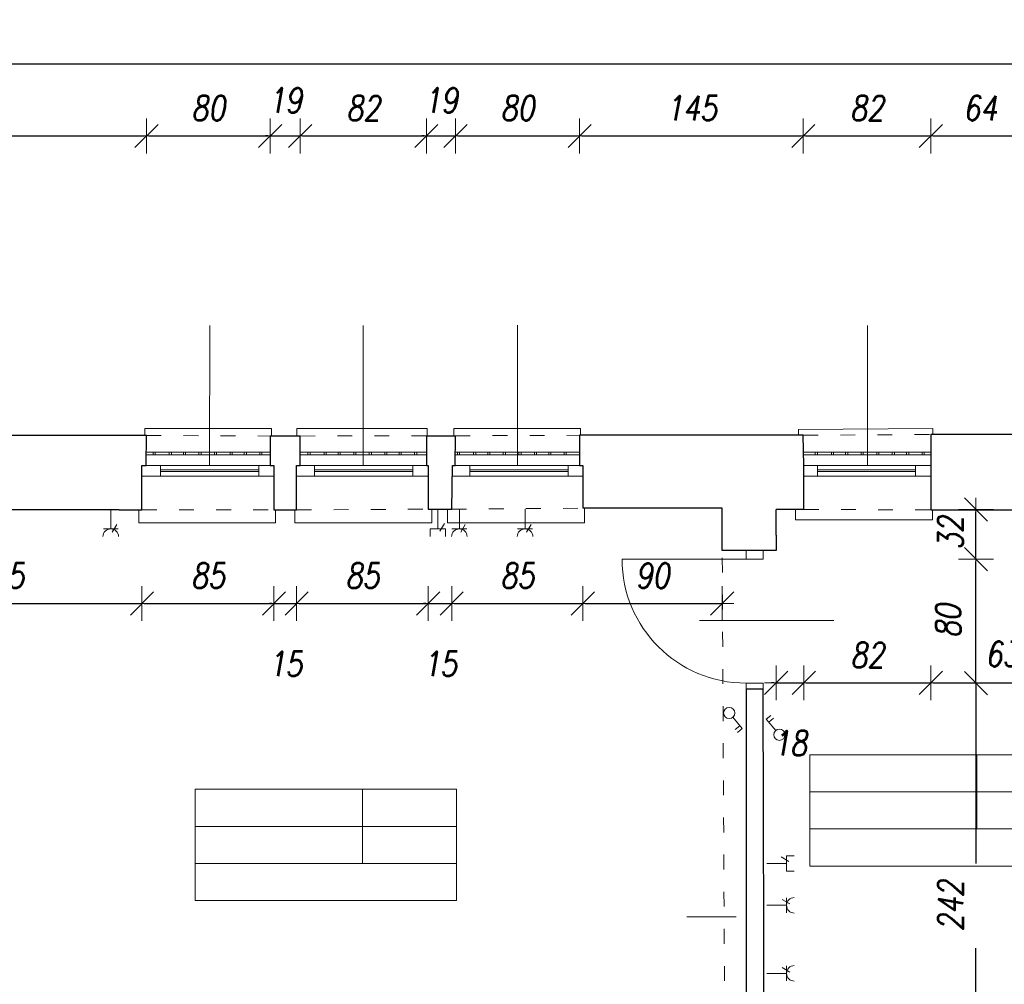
# Model space of a CAD drawing. Header units: millimetres. Extents: x -60479 to 14193, y -32440 to 949.
# Tile 27 of 68: x -54476 to -48108, y -5287 to 949. Entities that reach past the tile are written whole.
import ezdxf

# ---------------------------------------------------------------- set-up
doc = ezdxf.new("R2010")
doc.units = ezdxf.units.MM
doc.header["$LTSCALE"] = 8
doc.linetypes.add('ACAD_ISO03W100', pattern=[30, 12, -18])
doc.layers.get('Defpoints').update_dxf_attribs({"lineweight": 0})
for name, color, linetype, lineweight in [('A_DIMEN', 7, 'Continuous', 0), ('BAM_OPISY POWIERZCHNI', 40, 'Continuous', 0), ('instalacje', 6, 'Continuous', 0), ('parter_dzwi i okna', 3, 'Continuous', 0), ('parter_kraty', 8, 'Continuous', 0), ('parter_parapet', 6, 'Continuous', 0), ('parter_podciąg', 2, 'ACAD_ISO03W100', 0), ('parter_rzut', 7, 'Continuous', 30), ('RZUT_wymiarowanie', 2, 'Continuous', 0), ('wymiarowanie', 4, 'Continuous', 0)]:
    doc.layers.add(name, color=color, linetype=linetype, lineweight=lineweight)
doc.styles.add('ROMANS1', font='romans.shx', dxfattribs={"width": 0.8, "oblique": 10})
doc.dimstyles.new('NARCH100', dxfattribs={"dimscale": 100, "dimtxt": 1.6, "dimasz": 0.15, "dimexe": 0, "dimexo": 0, "dimgap": 1, "dimtad": 1, "dimdec": 0, "dimlfac": 0.1, "dimrnd": 1, "dimdsep": 46, "dimtxsty": 'ROMANS1', "dimblk": 'wym', "dimcen": -1.5, "dimse1": 1, "dimse2": 1, "dimclrd": 4, "dimclre": 4, "dimclrt": 3, "dimadec": 0, "dimazin": 0, "dimtfac": 0.04, "dimtdec": 0, "dimtmove": 2, "dimatfit": 3, "dimldrblk": 'wym', "dimfxl": 0, "dimtolj": 1, "dimarcsym": 0})

# ---------------------------------------------------------------- blocks, each defined once
blk = doc.blocks.new('wym')
at = {"layer": 'A_DIMEN', "color": 4, "ltscale": 100}
for p, q in [((-5, -5), (5, 5)), ((0, -7.5), (0, 7.5)), ((-5, 0), (5, 0))]:
    blk.add_line(p, q, dxfattribs=at)
blk = doc.blocks.new('*D12')
at = {"layer": 'Defpoints', "color": 0, "transparency": 16777216}
for p in [(-53656.2, 197.8), (-56027, -1738.3), (-53656.2, -1738.3)]:
    blk.add_point(p, dxfattribs=at)
at = {"layer": 'RZUT_wymiarowanie', "color": 4, "lineweight": -2, "transparency": 16777216}
blk.add_line((-56012, 197.8), (-53671.2, 197.8), dxfattribs=at)
at = {"layer": 'RZUT_wymiarowanie', "color": 4, "lineweight": -2, "transparency": 16777216, "xscale": 15, "yscale": 15, "zscale": 15, "rotation": 179.9999999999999}
blk.add_blockref('wym', (-56027, 197.8), dxfattribs=at)
at = {"layer": 'RZUT_wymiarowanie', "color": 4, "lineweight": -2, "transparency": 16777216, "xscale": 15, "yscale": 15, "zscale": 15}
blk.add_blockref('wym', (-53656.2, 197.8), dxfattribs=at)
at = {"layer": 'RZUT_wymiarowanie', "color": 3, "transparency": 16777216, "insert": (-54841.6, 377.8), "char_height": 160, "attachment_point": 5, "style": 'ROMANS1'}
blk.add_mtext('\\A1;237', dxfattribs=at)
blk = doc.blocks.new('*D13')
at = {"layer": 'Defpoints', "color": 0, "transparency": 16777216}
for p in [(-52855.9, 197.8), (-53656.2, -1738.3), (-52855.9, -1742.2)]:
    blk.add_point(p, dxfattribs=at)
at = {"layer": 'RZUT_wymiarowanie', "color": 4, "lineweight": -2, "transparency": 16777216}
blk.add_line((-53641.2, 197.8), (-52870.9, 197.8), dxfattribs=at)
at = {"layer": 'RZUT_wymiarowanie', "color": 4, "lineweight": -2, "transparency": 16777216, "xscale": 15, "yscale": 15, "zscale": 15, "rotation": 179.9999999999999}
blk.add_blockref('wym', (-53656.2, 197.8), dxfattribs=at)
at = {"layer": 'RZUT_wymiarowanie', "color": 4, "lineweight": -2, "transparency": 16777216, "xscale": 15, "yscale": 15, "zscale": 15}
blk.add_blockref('wym', (-52855.9, 197.8), dxfattribs=at)
at = {"layer": 'RZUT_wymiarowanie', "color": 3, "transparency": 16777216, "insert": (-53256.1, 377.8), "char_height": 160, "attachment_point": 5, "style": 'ROMANS1'}
blk.add_mtext('\\A1;80', dxfattribs=at)
blk = doc.blocks.new('*D14')
at = {"layer": 'Defpoints', "color": 0, "transparency": 16777216}
for p in [(-52661.5, 197.8), (-52855.9, -1742.2), (-52661.5, -1742.2)]:
    blk.add_point(p, dxfattribs=at)
at = {"layer": 'RZUT_wymiarowanie', "color": 4, "lineweight": -2, "transparency": 16777216}
for p, q in [((-52870.9, 197.8), (-52885.9, 197.8)), ((-52855.9, 197.8), (-52661.5, 197.8)), ((-52646.5, 197.8), (-52631.5, 197.8))]:
    blk.add_line(p, q, dxfattribs=at)
at = {"layer": 'RZUT_wymiarowanie', "color": 4, "lineweight": -2, "transparency": 16777216, "xscale": 15, "yscale": 15, "zscale": 15}
for p, rotation in [((-52855.9, 197.8), 359.9999999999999), ((-52661.5, 197.8), 179.9999999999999)]:
    blk.add_blockref('wym', p, dxfattribs=dict(at, rotation=rotation))
at = {"layer": 'RZUT_wymiarowanie', "color": 3, "transparency": 16777216, "insert": (-52758.7, 427.8), "char_height": 160, "attachment_point": 5, "style": 'ROMANS1'}
blk.add_mtext('\\A1;19', dxfattribs=at)
blk = doc.blocks.new('*D15')
at = {"layer": 'Defpoints', "color": 0, "transparency": 16777216}
for p in [(-51845.8, 197.8), (-52661.5, -1742.2), (-51845.8, -1740.7)]:
    blk.add_point(p, dxfattribs=at)
at = {"layer": 'RZUT_wymiarowanie', "color": 4, "lineweight": -2, "transparency": 16777216}
blk.add_line((-52646.5, 197.8), (-51860.8, 197.8), dxfattribs=at)
at = {"layer": 'RZUT_wymiarowanie', "color": 4, "lineweight": -2, "transparency": 16777216, "xscale": 15, "yscale": 15, "zscale": 15, "rotation": 179.9999999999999}
blk.add_blockref('wym', (-52661.5, 197.8), dxfattribs=at)
at = {"layer": 'RZUT_wymiarowanie', "color": 4, "lineweight": -2, "transparency": 16777216, "xscale": 15, "yscale": 15, "zscale": 15}
blk.add_blockref('wym', (-51845.8, 197.8), dxfattribs=at)
at = {"layer": 'RZUT_wymiarowanie', "color": 3, "transparency": 16777216, "insert": (-52253.7, 377.8), "char_height": 160, "attachment_point": 5, "style": 'ROMANS1'}
blk.add_mtext('\\A1;82', dxfattribs=at)
blk = doc.blocks.new('*D16')
at = {"layer": 'Defpoints', "color": 0, "transparency": 16777216}
for p in [(-51657.6, 197.8), (-51845.8, -1740.7), (-51657.6, -1740.7)]:
    blk.add_point(p, dxfattribs=at)
at = {"layer": 'RZUT_wymiarowanie', "color": 4, "lineweight": -2, "transparency": 16777216}
for p, q in [((-51860.8, 197.8), (-51875.8, 197.8)), ((-51845.8, 197.8), (-51657.6, 197.8)), ((-51642.6, 197.8), (-51627.6, 197.8))]:
    blk.add_line(p, q, dxfattribs=at)
at = {"layer": 'RZUT_wymiarowanie', "color": 4, "lineweight": -2, "transparency": 16777216, "xscale": 15, "yscale": 15, "zscale": 15}
for p, rotation in [((-51845.8, 197.8), 359.9999999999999), ((-51657.6, 197.8), 179.9999999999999)]:
    blk.add_blockref('wym', p, dxfattribs=dict(at, rotation=rotation))
at = {"layer": 'RZUT_wymiarowanie', "color": 3, "transparency": 16777216, "insert": (-51751.7, 427.8), "char_height": 160, "attachment_point": 5, "style": 'ROMANS1'}
blk.add_mtext('\\A1;19', dxfattribs=at)
blk = doc.blocks.new('*D17')
at = {"layer": 'Defpoints', "color": 0, "transparency": 16777216}
for p in [(-50854.9, 197.8), (-51657.6, -1740.7), (-50854.9, -1737.7)]:
    blk.add_point(p, dxfattribs=at)
at = {"layer": 'RZUT_wymiarowanie', "color": 4, "lineweight": -2, "transparency": 16777216}
blk.add_line((-51642.6, 197.8), (-50869.9, 197.8), dxfattribs=at)
at = {"layer": 'RZUT_wymiarowanie', "color": 4, "lineweight": -2, "transparency": 16777216, "xscale": 15, "yscale": 15, "zscale": 15, "rotation": 179.9999999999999}
blk.add_blockref('wym', (-51657.6, 197.8), dxfattribs=at)
at = {"layer": 'RZUT_wymiarowanie', "color": 4, "lineweight": -2, "transparency": 16777216, "xscale": 15, "yscale": 15, "zscale": 15}
blk.add_blockref('wym', (-50854.9, 197.8), dxfattribs=at)
at = {"layer": 'RZUT_wymiarowanie', "color": 3, "transparency": 16777216, "insert": (-51256.3, 377.8), "char_height": 160, "attachment_point": 5, "style": 'ROMANS1'}
blk.add_mtext('\\A1;80', dxfattribs=at)
blk = doc.blocks.new('*D18')
at = {"layer": 'Defpoints', "color": 0, "transparency": 16777216}
for p in [(-49408.4, 197.8), (-50854.9, -1737.7), (-49408.4, -1737.7)]:
    blk.add_point(p, dxfattribs=at)
at = {"layer": 'RZUT_wymiarowanie', "color": 4, "lineweight": -2, "transparency": 16777216}
blk.add_line((-50839.9, 197.8), (-49423.4, 197.8), dxfattribs=at)
at = {"layer": 'RZUT_wymiarowanie', "color": 4, "lineweight": -2, "transparency": 16777216, "xscale": 15, "yscale": 15, "zscale": 15, "rotation": 179.9999999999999}
blk.add_blockref('wym', (-50854.9, 197.8), dxfattribs=at)
at = {"layer": 'RZUT_wymiarowanie', "color": 4, "lineweight": -2, "transparency": 16777216, "xscale": 15, "yscale": 15, "zscale": 15}
blk.add_blockref('wym', (-49408.4, 197.8), dxfattribs=at)
at = {"layer": 'RZUT_wymiarowanie', "color": 3, "transparency": 16777216, "insert": (-50131.6, 377.8), "char_height": 160, "attachment_point": 5, "style": 'ROMANS1'}
blk.add_mtext('\\A1;145', dxfattribs=at)
blk = doc.blocks.new('*D19')
at = {"layer": 'Defpoints', "color": 0, "transparency": 16777216}
for p in [(-48583.8, 197.8), (-49408.4, -1737.7), (-48583.8, -1732.2)]:
    blk.add_point(p, dxfattribs=at)
at = {"layer": 'RZUT_wymiarowanie', "color": 4, "lineweight": -2, "transparency": 16777216}
blk.add_line((-49393.4, 197.8), (-48598.8, 197.8), dxfattribs=at)
at = {"layer": 'RZUT_wymiarowanie', "color": 4, "lineweight": -2, "transparency": 16777216, "xscale": 15, "yscale": 15, "zscale": 15, "rotation": 179.9999999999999}
blk.add_blockref('wym', (-49408.4, 197.8), dxfattribs=at)
at = {"layer": 'RZUT_wymiarowanie', "color": 4, "lineweight": -2, "transparency": 16777216, "xscale": 15, "yscale": 15, "zscale": 15}
blk.add_blockref('wym', (-48583.8, 197.8), dxfattribs=at)
at = {"layer": 'RZUT_wymiarowanie', "color": 3, "transparency": 16777216, "insert": (-48996.1, 377.8), "char_height": 160, "attachment_point": 5, "style": 'ROMANS1'}
blk.add_mtext('\\A1;82', dxfattribs=at)
blk = doc.blocks.new('*D20')
at = {"layer": 'Defpoints', "color": 0, "transparency": 16777216}
for p in [(-47944.6, 197.8), (-48583.8, -1732.2), (-47944.6, -1732.2)]:
    blk.add_point(p, dxfattribs=at)
at = {"layer": 'RZUT_wymiarowanie', "color": 4, "lineweight": -2, "transparency": 16777216}
blk.add_line((-48568.8, 197.8), (-47959.6, 197.8), dxfattribs=at)
at = {"layer": 'RZUT_wymiarowanie', "color": 4, "lineweight": -2, "transparency": 16777216, "xscale": 15, "yscale": 15, "zscale": 15, "rotation": 179.9999999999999}
blk.add_blockref('wym', (-48583.8, 197.8), dxfattribs=at)
at = {"layer": 'RZUT_wymiarowanie', "color": 4, "lineweight": -2, "transparency": 16777216, "xscale": 15, "yscale": 15, "zscale": 15}
blk.add_blockref('wym', (-47944.6, 197.8), dxfattribs=at)
at = {"layer": 'RZUT_wymiarowanie', "color": 3, "transparency": 16777216, "insert": (-48264.2, 377.8), "char_height": 160, "attachment_point": 5, "style": 'ROMANS1'}
blk.add_mtext('\\A1;64', dxfattribs=at)
blk = doc.blocks.new('*D119')
at = {"layer": 'Defpoints', "color": 0, "transparency": 16777216}
for p in [(-1456.7, 664.3), (-1456.7, -1693.8), (-56027, -1738.3)]:
    blk.add_point(p, dxfattribs=at)
at = {"layer": 'RZUT_wymiarowanie', "color": 4, "lineweight": -2, "transparency": 16777216}
blk.add_line((-56012, 664.3), (-1471.7, 664.3), dxfattribs=at)
at = {"layer": 'RZUT_wymiarowanie', "color": 4, "lineweight": -2, "transparency": 16777216, "xscale": 15, "yscale": 15, "zscale": 15, "rotation": 179.9999999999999}
blk.add_blockref('wym', (-56027, 664.3), dxfattribs=at)
at = {"layer": 'RZUT_wymiarowanie', "color": 4, "lineweight": -2, "transparency": 16777216, "xscale": 15, "yscale": 15, "zscale": 15}
blk.add_blockref('wym', (-1456.7, 664.3), dxfattribs=at)
at = {"layer": 'RZUT_wymiarowanie', "color": 3, "transparency": 16777216, "insert": (-28741.9, 844.3), "char_height": 160, "attachment_point": 5, "style": 'ROMANS1'}
blk.add_mtext('\\A1;5457', dxfattribs=at)
blk = doc.blocks.new('*D409')
at = {"layer": 'Defpoints', "color": 0, "transparency": 16777216}
for p in [(-55536.8, -2220.1), (-53684.8, -2220.1), (-53684.8, -2824.7)]:
    blk.add_point(p, dxfattribs=at)
at = {"layer": 'instalacje', "color": 4, "lineweight": -2, "transparency": 16777216}
blk.add_line((-55521.8, -2824.7), (-53699.8, -2824.7), dxfattribs=at)
at = {"layer": 'instalacje', "color": 4, "lineweight": -2, "transparency": 16777216, "xscale": 15, "yscale": 15, "zscale": 15, "rotation": 179.9999999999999}
blk.add_blockref('wym', (-55536.8, -2824.7), dxfattribs=at)
at = {"layer": 'instalacje', "color": 4, "lineweight": -2, "transparency": 16777216, "xscale": 15, "yscale": 15, "zscale": 15}
blk.add_blockref('wym', (-53684.8, -2824.7), dxfattribs=at)
at = {"layer": 'instalacje', "color": 3, "transparency": 16777216, "insert": (-54610.8, -2644.7), "char_height": 160, "attachment_point": 5, "style": 'ROMANS1'}
blk.add_mtext('\\A1;185', dxfattribs=at)
blk = doc.blocks.new('*D410')
at = {"layer": 'Defpoints', "color": 0, "transparency": 16777216}
for p in [(-53684.8, -2220.1), (-52831.2, -2220.1), (-52831.2, -2824.7)]:
    blk.add_point(p, dxfattribs=at)
at = {"layer": 'instalacje', "color": 4, "lineweight": -2, "transparency": 16777216}
blk.add_line((-53669.8, -2824.7), (-52846.2, -2824.7), dxfattribs=at)
at = {"layer": 'instalacje', "color": 4, "lineweight": -2, "transparency": 16777216, "xscale": 15, "yscale": 15, "zscale": 15, "rotation": 179.9999999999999}
blk.add_blockref('wym', (-53684.8, -2824.7), dxfattribs=at)
at = {"layer": 'instalacje', "color": 4, "lineweight": -2, "transparency": 16777216, "xscale": 15, "yscale": 15, "zscale": 15}
blk.add_blockref('wym', (-52831.2, -2824.7), dxfattribs=at)
at = {"layer": 'instalacje', "color": 3, "transparency": 16777216, "insert": (-53258, -2644.7), "char_height": 160, "attachment_point": 5, "style": 'ROMANS1'}
blk.add_mtext('\\A1;85', dxfattribs=at)
blk = doc.blocks.new('*D411')
at = {"layer": 'Defpoints', "color": 0, "transparency": 16777216}
for p in [(-52831.2, -2220.1), (-52684.6, -2219.8), (-52684.6, -2824.7)]:
    blk.add_point(p, dxfattribs=at)
at = {"layer": 'instalacje', "color": 4, "lineweight": -2, "transparency": 16777216}
for p, q in [((-52846.2, -2824.7), (-52861.2, -2824.7)), ((-52831.2, -2824.7), (-52684.6, -2824.7)), ((-52669.6, -2824.7), (-52654.6, -2824.7))]:
    blk.add_line(p, q, dxfattribs=at)
at = {"layer": 'instalacje', "color": 4, "lineweight": -2, "transparency": 16777216, "xscale": 15, "yscale": 15, "zscale": 15}
for p, rotation in [((-52831.2, -2824.7), 359.9999999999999), ((-52684.6, -2824.7), 179.9999999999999)]:
    blk.add_blockref('wym', p, dxfattribs=dict(at, rotation=rotation))
at = {"layer": 'instalacje', "color": 3, "transparency": 16777216, "insert": (-52757.9, -3214.7), "char_height": 160, "attachment_point": 5, "style": 'ROMANS1'}
blk.add_mtext('\\A1;15', dxfattribs=at)
blk = doc.blocks.new('*D412')
at = {"layer": 'Defpoints', "color": 0, "transparency": 16777216}
for p in [(-52684.6, -2219.8), (-51833.6, -2215.2), (-51833.6, -2824.7)]:
    blk.add_point(p, dxfattribs=at)
at = {"layer": 'instalacje', "color": 4, "lineweight": -2, "transparency": 16777216}
blk.add_line((-52669.6, -2824.7), (-51848.6, -2824.7), dxfattribs=at)
at = {"layer": 'instalacje', "color": 4, "lineweight": -2, "transparency": 16777216, "xscale": 15, "yscale": 15, "zscale": 15, "rotation": 179.9999999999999}
blk.add_blockref('wym', (-52684.6, -2824.7), dxfattribs=at)
at = {"layer": 'instalacje', "color": 4, "lineweight": -2, "transparency": 16777216, "xscale": 15, "yscale": 15, "zscale": 15}
blk.add_blockref('wym', (-51833.6, -2824.7), dxfattribs=at)
at = {"layer": 'instalacje', "color": 3, "transparency": 16777216, "insert": (-52259.1, -2644.7), "char_height": 160, "attachment_point": 5, "style": 'ROMANS1'}
blk.add_mtext('\\A1;85', dxfattribs=at)
blk = doc.blocks.new('*D413')
at = {"layer": 'Defpoints', "color": 0, "transparency": 16777216}
for p in [(-51833.6, -2215.2), (-51681.9, -2215.2), (-51681.9, -2824.7)]:
    blk.add_point(p, dxfattribs=at)
at = {"layer": 'instalacje', "color": 4, "lineweight": -2, "transparency": 16777216}
for p, q in [((-51848.6, -2824.7), (-51863.6, -2824.7)), ((-51833.6, -2824.7), (-51681.9, -2824.7)), ((-51666.9, -2824.7), (-51651.9, -2824.7))]:
    blk.add_line(p, q, dxfattribs=at)
at = {"layer": 'instalacje', "color": 4, "lineweight": -2, "transparency": 16777216, "xscale": 15, "yscale": 15, "zscale": 15}
for p, rotation in [((-51833.6, -2824.7), 359.9999999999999), ((-51681.9, -2824.7), 179.9999999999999)]:
    blk.add_blockref('wym', p, dxfattribs=dict(at, rotation=rotation))
at = {"layer": 'instalacje', "color": 3, "transparency": 16777216, "insert": (-51757.7, -3214.7), "char_height": 160, "attachment_point": 5, "style": 'ROMANS1'}
blk.add_mtext('\\A1;15', dxfattribs=at)
blk = doc.blocks.new('*D414')
at = {"layer": 'Defpoints', "color": 0, "transparency": 16777216}
for p in [(-51681.9, -2215.2), (-50833.9, -2209.2), (-50833.9, -2824.7)]:
    blk.add_point(p, dxfattribs=at)
at = {"layer": 'instalacje', "color": 4, "lineweight": -2, "transparency": 16777216}
blk.add_line((-51666.9, -2824.7), (-50848.9, -2824.7), dxfattribs=at)
at = {"layer": 'instalacje', "color": 4, "lineweight": -2, "transparency": 16777216, "xscale": 15, "yscale": 15, "zscale": 15, "rotation": 179.9999999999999}
blk.add_blockref('wym', (-51681.9, -2824.7), dxfattribs=at)
at = {"layer": 'instalacje', "color": 4, "lineweight": -2, "transparency": 16777216, "xscale": 15, "yscale": 15, "zscale": 15}
blk.add_blockref('wym', (-50833.9, -2824.7), dxfattribs=at)
at = {"layer": 'instalacje', "color": 3, "transparency": 16777216, "insert": (-51257.9, -2644.7), "char_height": 160, "attachment_point": 5, "style": 'ROMANS1'}
blk.add_mtext('\\A1;85', dxfattribs=at)
blk = doc.blocks.new('*D415')
at = {"layer": 'Defpoints', "color": 0, "transparency": 16777216}
for p in [(-50833.9, -2209.2), (-49932.5, -2209.2), (-49932.5, -2824.7)]:
    blk.add_point(p, dxfattribs=at)
at = {"layer": 'instalacje', "color": 4, "lineweight": -2, "transparency": 16777216}
blk.add_line((-50818.9, -2824.7), (-49947.5, -2824.7), dxfattribs=at)
at = {"layer": 'instalacje', "color": 4, "lineweight": -2, "transparency": 16777216, "xscale": 15, "yscale": 15, "zscale": 15, "rotation": 179.9999999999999}
blk.add_blockref('wym', (-50833.9, -2824.7), dxfattribs=at)
at = {"layer": 'instalacje', "color": 4, "lineweight": -2, "transparency": 16777216, "xscale": 15, "yscale": 15, "zscale": 15}
blk.add_blockref('wym', (-49932.5, -2824.7), dxfattribs=at)
at = {"layer": 'instalacje', "color": 3, "transparency": 16777216, "insert": (-50383.2, -2644.7), "char_height": 160, "attachment_point": 5, "style": 'ROMANS1'}
blk.add_mtext('\\A1;90', dxfattribs=at)
blk = doc.blocks.new('*D416')
at = {"layer": 'Defpoints', "color": 0, "transparency": 16777216}
for p in [(-49583.2, -2216.9), (-49404.2, -2216.9), (-49404.2, -3338)]:
    blk.add_point(p, dxfattribs=at)
at = {"layer": 'instalacje', "color": 4, "lineweight": -2, "transparency": 16777216}
for p, q in [((-49598.2, -3338), (-49613.2, -3338)), ((-49583.2, -3338), (-49404.2, -3338)), ((-49389.2, -3338), (-49374.2, -3338))]:
    blk.add_line(p, q, dxfattribs=at)
at = {"layer": 'instalacje', "color": 4, "lineweight": -2, "transparency": 16777216, "xscale": 15, "yscale": 15, "zscale": 15}
for p, rotation in [((-49583.2, -3338), 359.9999999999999), ((-49404.2, -3338), 179.9999999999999)]:
    blk.add_blockref('wym', p, dxfattribs=dict(at, rotation=rotation))
at = {"layer": 'instalacje', "color": 3, "transparency": 16777216, "insert": (-49493.7, -3728), "char_height": 160, "attachment_point": 5, "style": 'ROMANS1'}
blk.add_mtext('\\A1;18', dxfattribs=at)
blk = doc.blocks.new('*D417')
at = {"layer": 'Defpoints', "color": 0, "transparency": 16777216}
for p in [(-49404.2, -2216.9), (-48583.6, -2220.1), (-48583.6, -3338)]:
    blk.add_point(p, dxfattribs=at)
at = {"layer": 'instalacje', "color": 4, "lineweight": -2, "transparency": 16777216}
blk.add_line((-49389.2, -3338), (-48598.6, -3338), dxfattribs=at)
at = {"layer": 'instalacje', "color": 4, "lineweight": -2, "transparency": 16777216, "xscale": 15, "yscale": 15, "zscale": 15, "rotation": 179.9999999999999}
blk.add_blockref('wym', (-49404.2, -3338), dxfattribs=at)
at = {"layer": 'instalacje', "color": 4, "lineweight": -2, "transparency": 16777216, "xscale": 15, "yscale": 15, "zscale": 15}
blk.add_blockref('wym', (-48583.6, -3338), dxfattribs=at)
at = {"layer": 'instalacje', "color": 3, "transparency": 16777216, "insert": (-48993.9, -3158), "char_height": 160, "attachment_point": 5, "style": 'ROMANS1'}
blk.add_mtext('\\A1;82', dxfattribs=at)
blk = doc.blocks.new('*D418')
at = {"layer": 'Defpoints', "color": 0, "transparency": 16777216}
for p in [(-48583.6, -2220.1), (-47957.3, -2220.1), (-47957.3, -3338)]:
    blk.add_point(p, dxfattribs=at)
at = {"layer": 'instalacje', "color": 4, "lineweight": -2, "transparency": 16777216}
blk.add_line((-48568.6, -3338), (-47972.3, -3338), dxfattribs=at)
at = {"layer": 'instalacje', "color": 4, "lineweight": -2, "transparency": 16777216, "xscale": 15, "yscale": 15, "zscale": 15, "rotation": 179.9999999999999}
blk.add_blockref('wym', (-48583.6, -3338), dxfattribs=at)
at = {"layer": 'instalacje', "color": 4, "lineweight": -2, "transparency": 16777216, "xscale": 15, "yscale": 15, "zscale": 15}
blk.add_blockref('wym', (-47957.3, -3338), dxfattribs=at)
at = {"layer": 'instalacje', "color": 3, "transparency": 16777216, "insert": (-48121.1, -3151.5), "char_height": 160, "attachment_point": 5, "style": 'ROMANS1'}
blk.add_mtext('\\A1;63', dxfattribs=at)
blk = doc.blocks.new('*D525')
at = {"layer": 'Defpoints', "color": 0, "transparency": 16777216}
for p in [(-49666.9, -3339.8), (-48291.5, -3339.8), (-49662.2, -5761.1)]:
    blk.add_point(p, dxfattribs=at)
at = {"layer": 'instalacje', "color": 4, "lineweight": -2, "transparency": 16777216}
for p, q in [((-48291.5, -3354.8), (-48291.5, -4506.2)), ((-48291.5, -5746.1), (-48291.5, -5052.1))]:
    blk.add_line(p, q, dxfattribs=at)
at = {"layer": 'instalacje', "color": 4, "lineweight": -2, "transparency": 16777216, "xscale": 15, "yscale": 15, "zscale": 15}
for p, rotation in [((-48291.5, -3339.8), 90), ((-48291.5, -5761.1), 270)]:
    blk.add_blockref('wym', p, dxfattribs=dict(at, rotation=rotation))
at = {"layer": 'instalacje', "color": 3, "transparency": 16777216, "insert": (-48455.1, -4779.2), "char_height": 160, "attachment_point": 5, "rotation": 90, "style": 'ROMANS1'}
blk.add_mtext('\\A1;242', dxfattribs=at)
blk = doc.blocks.new('*D526')
at = {"layer": 'Defpoints', "color": 0, "transparency": 16777216}
for p in [(-49666.9, -2538), (-48291.5, -2538), (-49666.9, -3339.8)]:
    blk.add_point(p, dxfattribs=at)
at = {"layer": 'instalacje', "color": 4, "lineweight": -2, "transparency": 16777216}
blk.add_line((-48291.5, -3324.8), (-48291.5, -2553), dxfattribs=at)
at = {"layer": 'instalacje', "color": 4, "lineweight": -2, "transparency": 16777216, "xscale": 15, "yscale": 15, "zscale": 15}
for p, rotation in [((-48291.5, -2538), 90), ((-48291.5, -3339.8), 270)]:
    blk.add_blockref('wym', p, dxfattribs=dict(at, rotation=rotation))
at = {"layer": 'instalacje', "color": 3, "transparency": 16777216, "insert": (-48471.5, -2938.9), "char_height": 160, "attachment_point": 5, "rotation": 90, "style": 'ROMANS1'}
blk.add_mtext('\\A1;80', dxfattribs=at)
blk = doc.blocks.new('*D527')
at = {"layer": 'Defpoints', "color": 0, "transparency": 16777216}
for p in [(-49583.2, -2216.9), (-48291.5, -2216.9), (-49666.9, -2538)]:
    blk.add_point(p, dxfattribs=at)
at = {"layer": 'instalacje', "color": 4, "lineweight": -2, "transparency": 16777216}
blk.add_line((-48291.5, -2523), (-48291.5, -2231.9), dxfattribs=at)
at = {"layer": 'instalacje', "color": 4, "lineweight": -2, "transparency": 16777216, "xscale": 15, "yscale": 15, "zscale": 15}
for p, rotation in [((-48291.5, -2216.9), 90), ((-48291.5, -2538), 270)]:
    blk.add_blockref('wym', p, dxfattribs=dict(at, rotation=rotation))
at = {"layer": 'instalacje', "color": 3, "transparency": 16777216, "insert": (-48456.4, -2369.3), "char_height": 160, "attachment_point": 5, "rotation": 90, "style": 'ROMANS1'}
blk.add_mtext('\\A1;32', dxfattribs=at)

msp = doc.modelspace()

# ---------------------------------------------------------------- linework, layer by layer
at = {"layer": 'BAM_OPISY POWIERZCHNI'}
for p, q in [((-48285, -3802.3), (-48285, -4282.3)), ((-52259.2, -4025.8), (-52259.2, -4505.8))]:
    msp.add_line(p, q, dxfattribs=at)
for points in [[(-49367, -3802.3), (-49367, -4282.3), (-47676.4, -4282.3), (-47676.4, -3802.3)], [(-49367, -3802.3), (-47676.4, -3802.3)], [(-53341.2, -4025.8), (-53341.2, -4505.8), (-51650.6, -4505.8), (-51650.6, -4025.8)], [(-53341.2, -4025.8), (-51650.6, -4025.8)], [(-47676.4, -4042.3), (-49367, -4042.3)], [(-51650.6, -4265.8), (-53341.2, -4265.8)], [(-49367, -4282.3), (-49367, -4522.3), (-47676.4, -4522.3), (-47676.4, -4282.3)], [(-53341.2, -4505.8), (-53341.2, -4745.8), (-51650.6, -4745.8), (-51650.6, -4505.8)]]:
    msp.add_lwpolyline(points, dxfattribs=at)
at = {"layer": 'instalacje'}
for p, q in [((-49863.9, -3560.2), (-49803, -3633)), ((-49647.4, -3573.4), (-49617.2, -3548.1)), ((-49818.2, -3614.8), (-49848.5, -3640.1)), ((-49586.5, -3646.1), (-49647.4, -3573.4)), ((-49632.2, -3591.5), (-49602, -3566.2)), ((-49803, -3633), (-49833.3, -3658.3))]:
    msp.add_line(p, q, dxfattribs=at)
for points in [[(-53886.8, -2342.4), (-53886.8, -2214.4)], [(-51771.7, -2342.4), (-51771.7, -2214.4)], [(-51632.5, -2342.4), (-51632.5, -2214.4)], [(-51207.5, -2342.4), (-51207.5, -2214.4)], [(-53838.8, -2342.4), (-53934.7, -2342.4)], [(-53878.1, -2364), (-53848.3, -2314.2)], [(-51822, -2342.4), (-51721.5, -2342.4)], [(-51822, -2392.6), (-51822, -2342.4)], [(-51758.7, -2358.2), (-51728.8, -2308.5)], [(-51721.5, -2392.6), (-51721.5, -2342.4)], [(-51584.5, -2342.4), (-51680.4, -2342.4)], [(-51623.8, -2364), (-51593.9, -2314.2)], [(-51159.5, -2342.4), (-51255.4, -2342.4)], [(-51198.8, -2364), (-51168.9, -2314.2)], [(-49516.8, -4556.4), (-49516.8, -4455.9)], [(-49466.5, -4455.9), (-49516.8, -4455.9)], [(-49516.8, -4506.2), (-49644.8, -4506.2)], [(-49500.9, -4493.1), (-49550.7, -4463.2)], [(-49466.5, -4556.4), (-49516.8, -4556.4)], [(-49495.2, -4767.5), (-49544.9, -4737.6)], [(-49516.8, -4728.2), (-49516.8, -4824.1)], [(-49516.8, -4776.2), (-49644.8, -4776.2)], [(-49516.8, -5216.2), (-49644.8, -5216.2)], [(-49495.2, -5207.5), (-49544.9, -5177.6)], [(-49516.8, -5168.2), (-49516.8, -5264.1)]]:
    msp.add_lwpolyline(points, dxfattribs=at)
for centre in [(-49887.6, -3532.8), (-49562.9, -3673.6)]:
    msp.add_circle(centre, 36.2, dxfattribs=at)
for centre, start, end in [((-53886.8, -2392.6), 360, 180), ((-51632.5, -2392.6), 360, 180), ((-51207.5, -2392.6), 360, 180), ((-49466.5, -4776.2), 90, 270), ((-49466.5, -5216.2), 90, 270)]:
    msp.add_arc(centre, 50.2, start, end, dxfattribs=at)
at = {"layer": 'parter_dzwi i okna'}
for points in [[(-53657.5, -1932.1), (-52855.9, -1932.1)], [(-53564.9, -2002), (-53564.9, -1932)], [(-53564.9, -1961.7), (-52929.3, -1961.7)], [(-53564.9, -1971.3), (-52929.3, -1971.3)], [(-52929.3, -2002), (-52929.3, -1932)], [(-52662.8, -1932.1), (-51845.8, -1932)], [(-52568.5, -2002), (-52568.5, -1932)], [(-52568.5, -1961.7), (-51932.9, -1961.7)], [(-52568.5, -1971.3), (-51932.9, -1971.3)], [(-51932.9, -2002), (-51932.9, -1932)], [(-51658.9, -1932), (-50854.9, -1932)], [(-51565.1, -2002), (-51565.1, -1932)], [(-51565.1, -1961.7), (-50929.6, -1961.7)], [(-51565.1, -1971.3), (-50929.6, -1971.3)], [(-50929.6, -2002), (-50929.6, -1932)], [(-49404.2, -1932.1), (-48583.6, -1932.1)], [(-49317.3, -2002), (-49317.3, -1932)], [(-49317.3, -1961.7), (-48681.7, -1961.7)], [(-49317.3, -1971.3), (-48681.7, -1971.3)], [(-48681.7, -2002), (-48681.7, -1932)], [(-53684.8, -2002), (-52831.2, -2002)], [(-52684.6, -2002), (-51833.6, -2002)], [(-51676, -2002), (-50833.9, -2002)], [(-49404.2, -2002), (-48583.6, -2002)], [(-49778.5, -2538), (-49778.5, -2481.3)], [(-49666.9, -2538), (-49666.9, -2481.3)], [(-50580.3, -2538), (-49778.5, -2538)], [(-49778.5, -2538), (-49666.9, -2538)], [(-49666.9, -3339.8), (-49778.5, -3339.8)], [(-49778.1, -3375.5), (-49778.1, -3339.8)], [(-49666.9, -3375.5), (-49666.9, -3339.8)]]:
    msp.add_lwpolyline(points, dxfattribs=at)
msp.add_arc((-49778.5, -2538), 801.8, 180, 270, dxfattribs=at)
at = {"layer": 'parter_kraty'}
for points in [[(-52855.9, -1863.2), (-53657, -1863.2)], [(-52855.9, -1847.6), (-53656.9, -1847.6)], [(-53613, -1863.2), (-53613, -1847.6)], [(-53599.3, -1863.2), (-53599.3, -1847.6)], [(-53508.3, -1863.2), (-53508.3, -1847.6)], [(-53494.6, -1863.2), (-53494.6, -1847.6)], [(-53417.1, -1863.2), (-53417.1, -1847.6)], [(-53403.4, -1863.2), (-53403.4, -1847.6)], [(-53316.9, -1863.2), (-53316.9, -1847.6)], [(-53303.2, -1863.2), (-53303.2, -1847.6)], [(-53215.8, -1863.2), (-53215.8, -1847.6)], [(-53202.1, -1863.2), (-53202.1, -1847.6)], [(-53115.4, -1863.2), (-53115.4, -1847.6)], [(-53101.6, -1863.2), (-53101.6, -1847.6)], [(-53023, -1863.2), (-53023, -1847.6)], [(-53009.2, -1863.2), (-53009.2, -1847.6)], [(-52922.9, -1863.2), (-52922.9, -1847.6)], [(-52909.2, -1863.2), (-52909.2, -1847.6)], [(-51845.8, -1863.2), (-52662.3, -1863.2)], [(-51845.8, -1847.6), (-52662.2, -1847.6)], [(-52612, -1863.2), (-52612, -1847.6)], [(-52598.3, -1863.2), (-52598.3, -1847.6)], [(-52507.3, -1863.2), (-52507.3, -1847.6)], [(-52493.6, -1863.2), (-52493.6, -1847.6)], [(-52416.1, -1863.2), (-52416.1, -1847.6)], [(-52402.4, -1863.2), (-52402.4, -1847.6)], [(-52315.9, -1863.2), (-52315.9, -1847.6)], [(-52302.2, -1863.2), (-52302.2, -1847.6)], [(-52214.8, -1863.2), (-52214.8, -1847.6)], [(-52201.1, -1863.2), (-52201.1, -1847.6)], [(-52114.4, -1863.2), (-52114.4, -1847.6)], [(-52100.6, -1863.2), (-52100.6, -1847.6)], [(-52022, -1863.2), (-52022, -1847.6)], [(-52008.3, -1863.2), (-52008.3, -1847.6)], [(-51921.9, -1863.2), (-51921.9, -1847.6)], [(-51908.2, -1863.2), (-51908.2, -1847.6)], [(-50854.9, -1863.2), (-51658.4, -1863.2)], [(-50854.9, -1847.6), (-51658.3, -1847.6)], [(-51644.6, -1863.2), (-51644.6, -1847.6)], [(-51630.9, -1863.2), (-51630.9, -1847.6)], [(-51540, -1863.2), (-51540, -1847.6)], [(-51526.2, -1863.2), (-51526.2, -1847.6)], [(-51448.8, -1863.2), (-51448.8, -1847.6)], [(-51435, -1863.2), (-51435, -1847.6)], [(-51348.5, -1863.2), (-51348.5, -1847.6)], [(-51334.8, -1863.2), (-51334.8, -1847.6)], [(-51247.4, -1863.2), (-51247.4, -1847.6)], [(-51233.7, -1863.2), (-51233.7, -1847.6)], [(-51147, -1863.2), (-51147, -1847.6)], [(-51133.3, -1863.2), (-51133.3, -1847.6)], [(-51054.6, -1863.2), (-51054.6, -1847.6)], [(-51040.9, -1863.2), (-51040.9, -1847.6)], [(-50954.5, -1863.2), (-50954.5, -1847.6)], [(-50940.8, -1863.2), (-50940.8, -1847.6)], [(-48583.7, -1847.6), (-49406, -1847.6)], [(-48583.7, -1863.2), (-49405.7, -1863.2)], [(-49330.5, -1863.2), (-49330.5, -1847.6)], [(-49316.7, -1863.2), (-49316.7, -1847.6)], [(-49225.8, -1863.2), (-49225.8, -1847.6)], [(-49212, -1863.2), (-49212, -1847.6)], [(-49134.6, -1863.2), (-49134.6, -1847.6)], [(-49120.8, -1863.2), (-49120.8, -1847.6)], [(-49034.4, -1863.2), (-49034.4, -1847.6)], [(-49020.6, -1863.2), (-49020.6, -1847.6)], [(-48933.2, -1863.2), (-48933.2, -1847.6)], [(-48919.5, -1863.2), (-48919.5, -1847.6)], [(-48832.8, -1863.2), (-48832.8, -1847.6)], [(-48819.1, -1863.2), (-48819.1, -1847.6)], [(-48740.4, -1863.2), (-48740.4, -1847.6)], [(-48726.7, -1863.2), (-48726.7, -1847.6)], [(-48640.3, -1863.2), (-48640.3, -1847.6)], [(-48626.6, -1863.2), (-48626.6, -1847.6)]]:
    msp.add_lwpolyline(points, dxfattribs=at)
at = {"layer": 'parter_parapet'}
for points in [[(-53665.9, -1738.3), (-53665.9, -1692.7), (-52846.7, -1692.7), (-52846.7, -1742.2)], [(-52682.6, -1742.2), (-52682.6, -1692.7), (-51840, -1692.7), (-51840, -1740.7)], [(-51667.4, -1740.7), (-51667.4, -1692.7), (-50848.2, -1692.7), (-50848.2, -1737.7)], [(-49439.4, -1737.7), (-49439.4, -1700.9), (-48570.3, -1692.7), (-48570.3, -1732.2)], [(-53705.8, -2219.8), (-53705.8, -2302.5), (-52820.7, -2302.5), (-52820.9, -2220.1)], [(-52696.2, -2219.8), (-52696.2, -2302.5), (-51811.1, -2302.5), (-51811.3, -2215.2)], [(-51708.2, -2215.2), (-51708.2, -2302.5), (-50823.2, -2302.5), (-50823.4, -2209.2)], [(-49458.1, -2216.9), (-49458.1, -2283.9), (-48573.1, -2283.9), (-48573.2, -2220.1)]]:
    msp.add_lwpolyline(points, dxfattribs=at)
at = {"layer": 'parter_podciąg'}
for points in [[(-53656.2, -1738.3), (-52855.9, -1742.2)], [(-52661.4, -1742.2), (-51845.8, -1740.7)], [(-51657.6, -1740.7), (-50854.9, -1737.7)], [(-49408.7, -1737.7), (-48583.8, -1732.2)], [(-53684.8, -2219.8), (-52831.2, -2220.1)], [(-52684.6, -2219.8), (-51833.6, -2215.2)], [(-51681.9, -2215.2), (-50833.9, -2209.2)], [(-49404.2, -2216.9), (-48583.6, -2220.1)], [(-49909.8, -6944.6), (-49932.5, -2481.3)]]:
    msp.add_lwpolyline(points, dxfattribs=at)
at = {"layer": 'parter_rzut'}
for p, q in [((-53657.5, -1932.1), (-53656.2, -1738.3)), ((-49404.2, -1932.1), (-49408.4, -1737.7)), ((-47944.6, -1732.2), (-48583.8, -1732.2)), ((-48583.8, -1732.2), (-48583.6, -1932)), ((-53684.8, -1932.1), (-53657.5, -1931.8)), ((-53684.8, -2219.8), (-53684.8, -1932.1)), ((-49404.2, -2216.9), (-49404.2, -1932.1)), ((-48583.6, -1932), (-48583.6, -2220.1)), ((-53831.5, -2220.1), (-53684.8, -2219.8))]:
    msp.add_line(p, q, dxfattribs=at)
for points in [[(-53656.2, -1738.3), (-56027, -1738.3)], [(-52661.4, -1742.2), (-52855.9, -1742.2), (-52855.9, -1932.3), (-52831.2, -1932.3), (-52831.2, -2220.1), (-52684.6, -2219.8), (-52684.6, -1932.1), (-52662.8, -1932.1), (-52661.5, -1742.2)], [(-51845.8, -1740.7), (-51845.8, -1932), (-51833.6, -1932), (-51833.6, -2215.2), (-51681.9, -2215.2), (-51676, -1932), (-51658.9, -1932), (-51657.6, -1740.7)], [(-51845.8, -1740.7), (-51657.5, -1740.7)], [(-50854.9, -1737.7), (-50854.9, -1932), (-50833.9, -1932), (-50833.9, -2209.2)], [(-49408.4, -1737.7), (-50854.9, -1737.7)], [(-53831.5, -2220.1), (-55536.8, -2220.1), (-55536.8, -3104.7)], [(-49583.2, -2383.1), (-49583.2, -2481.3), (-49932.5, -2481.3), (-49932.5, -2209.2), (-50833.9, -2209.2)], [(-49404.2, -2216.9), (-49583.2, -2216.9)], [(-49583.2, -2383.1), (-49583.2, -2216.9)], [(-48583.6, -2220.1), (-47957.3, -2220.1)], [(-49778.5, -3375.5), (-49778.5, -5948.8)], [(-49778.5, -3375.5), (-49666.9, -3375.5)], [(-47835.2, -5761.1), (-49662.2, -5761.1), (-49666.9, -3387.2), (-49666.9, -3375.5)]]:
    msp.add_lwpolyline(points, dxfattribs=at)
at = {"layer": 'RZUT_wymiarowanie'}
msp.add_line((-50161.9, -4851.6), (-49841.7, -4851.6), dxfattribs=at)
at = {"layer": 'wymiarowanie'}
for points in [[(-53247.2, -1932.1), (-53246.7, -1026.7)], [(-52254.3, -1932), (-52253.7, -1026.6)], [(-51256.9, -1932), (-51256.3, -1026.5)], [(-48993.9, -1932.1), (-48993.4, -1026.7)], [(-50078.5, -2933.8), (-49211.4, -2934.7)]]:
    msp.add_lwpolyline(points, dxfattribs=at)

# ---------------------------------------------------------------- dimensions: what is measured, and where the dimension line sits
at = {"layer": 'instalacje'}
for base, p1, p2, picture, middle in [((-48291.5, -2216.9), (-49666.9, -2538), (-49583.2, -2216.9), '*D527', (-48456.4, -2369.3)), ((-48291.5, -3339.8), (-49662.2, -5761.1), (-49666.9, -3339.8), '*D525', (-48455.1, -4779.2))]:
    dim = msp.add_linear_dim(base=base, p1=p1, p2=p2, angle=90, dimstyle='NARCH100', dxfattribs=at)
    dim.commit()
    dim.dimension.update_dxf_attribs({"geometry": picture, "text_midpoint": middle, "dimtype": 160})
for base, p1, p2, picture, middle in [((-53684.8, -2824.7), (-55536.8, -2220.1), (-53684.8, -2220.1), '*D409', (-54610.8, -2644.7)), ((-52831.2, -2824.7), (-53684.8, -2220.1), (-52831.2, -2220.1), '*D410', (-53258, -2644.7)), ((-52684.6, -2824.7), (-52831.2, -2220.1), (-52684.6, -2219.8), '*D411', (-52757.9, -3214.7)), ((-51833.6, -2824.7), (-52684.6, -2219.8), (-51833.6, -2215.2), '*D412', (-52259.1, -2644.7)), ((-51681.9, -2824.7), (-51833.6, -2215.2), (-51681.9, -2215.2), '*D413', (-51757.7, -3214.7)), ((-50833.9, -2824.7), (-51681.9, -2215.2), (-50833.9, -2209.2), '*D414', (-51257.9, -2644.7)), ((-49932.5, -2824.7), (-50833.9, -2209.2), (-49932.5, -2209.2), '*D415', (-50383.2, -2644.7)), ((-49404.2, -3338), (-49583.2, -2216.9), (-49404.2, -2216.9), '*D416', (-49493.7, -3728)), ((-48583.6, -3338), (-49404.2, -2216.9), (-48583.6, -2220.1), '*D417', (-48993.9, -3158))]:
    dim = msp.add_linear_dim(base=base, p1=p1, p2=p2, dimstyle='NARCH100', dxfattribs=at)
    dim.commit()
    dim.dimension.update_dxf_attribs({"geometry": picture, "text_midpoint": middle})
dim = msp.add_linear_dim(base=(-47957.3, -3338), p1=(-48583.6, -2220.1), p2=(-47957.3, -2220.1), dimstyle='NARCH100', dxfattribs=at)
dim.commit()
dim.dimension.update_dxf_attribs({"geometry": '*D418', "text_midpoint": (-48121.1, -3151.5), "dimtype": 160})
dim = msp.add_linear_dim(base=(-48291.5, -2538), p1=(-49666.9, -3339.8), p2=(-49666.9, -2538), angle=90, dimstyle='NARCH100', dxfattribs=at)
dim.commit()
dim.dimension.update_dxf_attribs({"geometry": '*D526', "text_midpoint": (-48471.5, -2938.9)})
at = {"layer": 'RZUT_wymiarowanie'}
for base, p1, p2, picture, middle in [((-1456.7, 664.3), (-56027, -1738.3), (-1456.7, -1693.8), '*D119', (-28741.9, 844.3)), ((-52661.5, 197.8), (-52855.9, -1742.2), (-52661.5, -1742.2), '*D14', (-52758.7, 427.8)), ((-51657.6, 197.8), (-51845.8, -1740.7), (-51657.6, -1740.7), '*D16', (-51751.7, 427.8)), ((-53656.2, 197.8), (-56027, -1738.3), (-53656.2, -1738.3), '*D12', (-54841.6, 377.8)), ((-52855.9, 197.8), (-53656.2, -1738.3), (-52855.9, -1742.2), '*D13', (-53256.1, 377.8)), ((-51845.8, 197.8), (-52661.5, -1742.2), (-51845.8, -1740.7), '*D15', (-52253.7, 377.8)), ((-50854.9, 197.8), (-51657.6, -1740.7), (-50854.9, -1737.7), '*D17', (-51256.3, 377.8)), ((-49408.4, 197.8), (-50854.9, -1737.7), (-49408.4, -1737.7), '*D18', (-50131.6, 377.8)), ((-48583.8, 197.8), (-49408.4, -1737.7), (-48583.8, -1732.2), '*D19', (-48996.1, 377.8)), ((-47944.6, 197.8), (-48583.8, -1732.2), (-47944.6, -1732.2), '*D20', (-48264.2, 377.8))]:
    dim = msp.add_linear_dim(base=base, p1=p1, p2=p2, dimstyle='NARCH100', dxfattribs=at)
    dim.commit()
    dim.dimension.update_dxf_attribs({"geometry": picture, "text_midpoint": middle})

doc.saveas('drawing.dxf')
